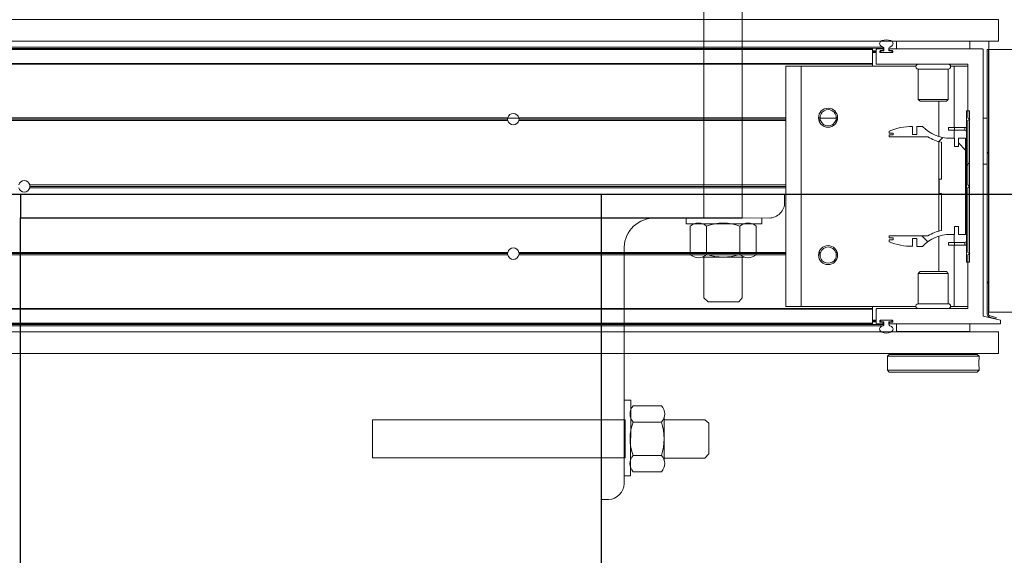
# Model space of a CAD drawing. Header units: feet. Extents: x 0 to 152508, y 0 to 59424.
# Tile 109 of 122: x 152351.877 to 152353.22, y 59421.387 to 59422.118. Entities that reach past the tile are written whole.
import ezdxf

# ---------------------------------------------------------------- set-up
doc = ezdxf.new("R2010")
doc.units = ezdxf.units.FT
doc.header["$LTSCALE"] = 0.05
doc.header["$MEASUREMENT"] = 0
for name, color, linetype, lineweight in [('Bridge plan$0$105523BL701 - SC_Scratch9', 252, 'Continuous', 0), ('Bridge plan$0$BR_P_Rail_Object', 251, 'Continuous', 30), ('Bridge plan$0$SC_Scratch7', 252, 'Continuous', 0), ('Bridge plan$0$VG_P_Cells', 252, 'Continuous', 13)]:
    doc.layers.add(name, color=color, linetype=linetype, lineweight=lineweight)
doc.layers.add('Bridge plan$0$SC_Scratch9', color=252, linetype='Continuous', lineweight=0, transparency=0.6)
pattern_1 = [(44.99814, (-41.88087, -14.22915), (-0.0883853, 0.088391), []), (134.99814, (-41.88087, -14.22915), (-0.26516165, 0.0883968), [0.3124994, -0.1874996])]
pattern_2 = [(44.99814, (-41.97816, -14.22054), (-0.0883853, 0.088391), [])]
pattern_3 = [(44.998, (-41.9695, -14.2186), (-0.530312, 0.530346), []), (44.998, (-41.7927, -14.21864), (-0.530312, 0.530346), []), (44.998, (-41.6159, -14.21865), (-0.530312, 0.530346), []), (44.998, (-41.4391, -14.21865), (-0.530312, 0.530346), [])]

# ---------------------------------------------------------------- blocks, each defined once
blk = doc.blocks.new('Bridge plan$0$HIGH ST SCREENWALL_13 PANEL PLAN_2')
at = {"layer": 'Bridge plan$0$SC_Scratch7', "lineweight": 0}
h = blk.add_hatch(dxfattribs=at)
h.set_pattern_fill('ANSI34', color=256, scale=0.1, style=0, pattern_type=2)
h.set_pattern_definition(pattern_3)
h.paths.add_polyline_path([(-32.3866, -0.148), (-32.3862, -0.1464), (-32.3946, -0.1441, -0.339454), (-32.3965, -0.1417), (-32.3965, 0.2191), (-32.3982, 0.2191), (-32.3982, -0.1417, 0.339454), (-32.3951, -0.1458)])
h = blk.add_hatch(dxfattribs=at)
h.set_pattern_fill('ANSI34', color=256, scale=0.1, style=0, pattern_type=2)
h.set_pattern_definition(pattern_3)
h.paths.add_polyline_path([(-32.3866, -0.148), (-32.3862, -0.1464), (-32.3946, -0.1441, -0.339454), (-32.3965, -0.1417), (-32.3965, 0.2191), (-32.3982, 0.2191), (-32.3982, -0.1417, 0.339454), (-32.3951, -0.1458)])
h = blk.add_hatch(dxfattribs=at)
h.set_pattern_fill('ANSI31', color=256, scale=0.01, style=0, pattern_type=2)
h.set_pattern_definition(pattern_2)
h.paths.add_polyline_path([(-32.4263, 0.1357), (-32.4263, -0.0707), (-32.4225, -0.0707), (-32.4225, 0.1357)])
h = blk.add_hatch(dxfattribs=at)
h.set_pattern_fill('ANSI31', color=256, scale=0.01, style=0, pattern_type=2)
h.set_pattern_definition(pattern_2)
h.paths.add_polyline_path([(-32.4263, 0.1357), (-32.4263, -0.0707), (-32.4225, -0.0707), (-32.4225, 0.1357)])
h = blk.add_hatch(dxfattribs=at)
h.set_pattern_fill('ANSI38', color=256, scale=0.01, style=0, pattern_type=2)
h.set_pattern_definition(pattern_1)
h.paths.add_polyline_path([(-32.4374, -0.0222), (-32.4374, -0.0332), (-32.4277, -0.0332), (-32.4277, 0.0981), (-32.4374, 0.0981), (-32.4374, 0.0871), (-32.443, 0.0871), (-32.443, 0.0981), (-32.4486, 0.0981, -0.206189), (-32.4863, 0.1143), (-32.4943, 0.1143), (-32.4943, 0.1033), (-32.4999, 0.1033), (-32.4999, 0.1143, 0.098423), (-32.5319, 0.1079), (-32.5319, 0.1052), (-32.5262, 0.1052), (-32.5262, 0.1028), (-32.5319, 0.1028), (-32.5319, 0.1001), (-32.479, 0.1001, 0.085705), (-32.4605, 0.0927), (-32.4606, 0.0423), (-32.4638, 0.0423), (-32.4638, 0.0226), (-32.4606, 0.0226), (-32.4606, -0.0278, 0.085705), (-32.479, -0.0351), (-32.5319, -0.0351), (-32.5319, -0.0378), (-32.5262, -0.0378), (-32.5262, -0.0403), (-32.5319, -0.0403), (-32.5319, -0.043, 0.098423), (-32.4999, -0.0494), (-32.4999, -0.0384), (-32.4943, -0.0384), (-32.4943, -0.0494), (-32.4863, -0.0494, -0.206189), (-32.4486, -0.0332), (-32.443, -0.0332), (-32.443, -0.0222)])
h = blk.add_hatch(dxfattribs=at)
h.set_pattern_fill('ANSI38', color=256, scale=0.01, style=0, pattern_type=2)
h.set_pattern_definition(pattern_1)
h.paths.add_polyline_path([(-32.4374, -0.0222), (-32.4374, -0.0332), (-32.4277, -0.0332), (-32.4277, 0.0981), (-32.4374, 0.0981), (-32.4374, 0.0871), (-32.443, 0.0871), (-32.443, 0.0981), (-32.4486, 0.0981, -0.206189), (-32.4863, 0.1143), (-32.4943, 0.1143), (-32.4943, 0.1033), (-32.4999, 0.1033), (-32.4999, 0.1143, 0.098423), (-32.5319, 0.1079), (-32.5319, 0.1052), (-32.5262, 0.1052), (-32.5262, 0.1028), (-32.5319, 0.1028), (-32.5319, 0.1001), (-32.479, 0.1001, 0.085705), (-32.4605, 0.0927), (-32.4606, 0.0423), (-32.4638, 0.0423), (-32.4638, 0.0226), (-32.4606, 0.0226), (-32.4606, -0.0278, 0.085705), (-32.479, -0.0351), (-32.5319, -0.0351), (-32.5319, -0.0378), (-32.5262, -0.0378), (-32.5262, -0.0403), (-32.5319, -0.0403), (-32.5319, -0.043, 0.098423), (-32.4999, -0.0494), (-32.4999, -0.0384), (-32.4943, -0.0384), (-32.4943, -0.0494), (-32.4863, -0.0494, -0.206189), (-32.4486, -0.0332), (-32.443, -0.0332), (-32.443, -0.0222)])
for p, q in [((-36.3723, 0.2601), (-32.3827, 0.26)), ((-32.3827, 0.2305), (-32.3827, 0.26)), ((-32.3827, 0.2305), (-32.3827, 0.26)), ((-36.3723, 0.2306), (-32.3827, 0.2305)), ((-32.5217, 0.22), (-32.5217, 0.2304)), ((-32.5217, 0.2304), (-32.4217, 0.2304)), ((-32.5217, 0.22), (-32.5217, 0.2304)), ((-32.5217, 0.2304), (-32.4217, 0.2304)), ((-32.4873, 0.2305), (-32.4873, 0.2304)), ((-32.4873, 0.2305), (-32.4873, 0.2304)), ((-32.4561, 0.2304), (-32.4561, 0.2305)), ((-32.4561, 0.2304), (-32.4561, 0.2305)), ((-32.4217, 0.2304), (-32.4217, 0.22)), ((-32.4217, 0.2304), (-32.4217, 0.22)), ((-32.3958, 0.2305), (-32.3958, 0.2191)), ((-32.3958, 0.2305), (-32.3958, 0.2191)), ((-32.5546, 0.22), (-34.3116, 0.22)), ((-32.5546, 0.2191), (-34.3116, 0.2192)), ((-34.3115, 0.2227), (-32.5403, 0.2226)), ((-34.3115, 0.2209), (-32.539, 0.2209)), ((-32.5546, 0.2191), (-32.5546, 0.22)), ((-32.5546, 0.2191), (-32.5546, 0.22)), ((-32.5546, 0.2), (-32.5546, 0.2191)), ((-32.5546, 0.2), (-32.5546, 0.2191)), ((-32.5546, 0.2173), (-32.5494, 0.2173)), ((-32.5546, 0.2173), (-32.5494, 0.2173)), ((-32.5546, 0.2165), (-32.5494, 0.2165)), ((-32.5546, 0.2165), (-32.5494, 0.2165)), ((-32.5546, 0.215), (-32.5494, 0.215)), ((-32.5546, 0.215), (-32.5494, 0.215)), ((-32.5494, 0.2), (-32.5494, 0.2191)), ((-32.5494, 0.2), (-32.5494, 0.2191)), ((-32.5486, 0.22), (-32.5404, 0.22)), ((-32.5486, 0.22), (-32.5404, 0.22)), ((-32.5444, 0.2173), (-32.5434, 0.2173)), ((-32.5444, 0.2173), (-32.5434, 0.2173)), ((-32.5444, 0.2171), (-32.5444, 0.2158)), ((-32.5444, 0.2171), (-32.5444, 0.2158)), ((-32.5444, 0.2165), (-32.5434, 0.2165)), ((-32.5444, 0.2165), (-32.5434, 0.2165)), ((-32.5444, 0.2158), (-32.5434, 0.2158)), ((-32.5444, 0.2158), (-32.5434, 0.2158)), ((-32.5404, 0.2179), (-32.5436, 0.2179)), ((-32.5404, 0.2179), (-32.5436, 0.2179)), ((-32.5436, 0.215), (-32.5277, 0.215)), ((-32.5436, 0.215), (-32.5277, 0.215)), ((-32.5434, 0.2173), (-32.5434, 0.2165)), ((-32.5434, 0.2173), (-32.5424, 0.2173)), ((-32.5434, 0.2173), (-32.5434, 0.2165)), ((-32.5434, 0.2173), (-32.5424, 0.2173)), ((-32.5434, 0.2165), (-32.5434, 0.2158)), ((-32.5434, 0.2165), (-32.5434, 0.2158)), ((-32.5434, 0.2158), (-32.5434, 0.215)), ((-32.5434, 0.2158), (-32.5434, 0.215)), ((-32.5426, 0.215), (-32.5287, 0.215)), ((-32.5426, 0.215), (-32.5287, 0.215)), ((-32.539, 0.2173), (-32.5424, 0.2173)), ((-32.539, 0.2173), (-32.5424, 0.2173)), ((-32.5396, 0.2191), (-32.5396, 0.2187)), ((-32.5396, 0.2191), (-32.5396, 0.2187)), ((-32.539, 0.2209), (-32.539, 0.2173)), ((-32.539, 0.2209), (-32.539, 0.2173)), ((-32.5323, 0.2173), (-32.5323, 0.2209)), ((-32.5323, 0.2173), (-32.5323, 0.2209)), ((-32.5287, 0.2173), (-32.5323, 0.2173)), ((-32.5287, 0.2173), (-32.5323, 0.2173)), ((-32.5317, 0.2187), (-32.5317, 0.2191)), ((-32.5317, 0.2187), (-32.5317, 0.2191)), ((-32.5309, 0.22), (-32.4044, 0.22)), ((-32.5309, 0.22), (-32.4044, 0.22)), ((-32.5277, 0.2179), (-32.5309, 0.2179)), ((-32.5277, 0.2179), (-32.5309, 0.2179)), ((-32.5279, 0.2158), (-32.5279, 0.2165)), ((-32.5279, 0.2158), (-32.5279, 0.2165)), ((-32.5269, 0.2158), (-32.5269, 0.2171)), ((-32.5269, 0.2158), (-32.5269, 0.2171)), ((-32.4036, 0.2191), (-32.4036, -0.1446)), ((-32.4036, 0.2191), (-32.4036, -0.1446)), ((-32.3982, 0.2191), (-32.3982, -0.1417)), ((-32.3982, 0.2191), (-32.3965, 0.2191)), ((-32.3982, 0.2191), (-32.3982, -0.1417)), ((-32.3982, 0.2191), (-32.3965, 0.2191)), ((-32.3965, 0.2191), (-32.3965, -0.1417)), ((-32.3965, 0.2191), (-32.3965, -0.1417)), ((-32.3541, 0.2191), (-32.3958, 0.2191)), ((-32.3958, -0.1392), (-32.3958, 0.2191)), ((-32.3541, 0.2191), (-32.3958, 0.2191)), ((-32.3958, -0.1392), (-32.3958, 0.2191)), ((-32.5546, 0.2), (-34.3123, 0.2)), ((-32.5546, 0.1991), (-34.3123, 0.1992)), ((-32.6725, 0.1965), (-32.6725, -0.1316)), ((-32.6517, 0.1965), (-32.6725, 0.1965)), ((-32.6725, 0.1965), (-32.6725, -0.1316)), ((-32.6517, 0.1965), (-32.6725, 0.1965)), ((-32.6517, 0.1965), (-32.6517, -0.1316)), ((-32.4953, 0.1965), (-32.6517, 0.1965)), ((-32.6517, 0.1965), (-32.6517, -0.1316)), ((-32.4953, 0.1965), (-32.6517, 0.1965)), ((-32.5546, 0.1991), (-32.5546, 0.2)), ((-32.5546, 0.1991), (-32.5546, 0.2)), ((-32.5546, 0.1965), (-32.5546, 0.1991)), ((-32.5546, 0.1965), (-32.5546, 0.1991)), ((-32.4252, 0.1991), (-32.5486, 0.1991)), ((-32.4252, 0.1991), (-32.5486, 0.1991)), ((-32.4921, 0.1926), (-32.4921, 0.1511)), ((-32.4513, 0.1926), (-32.4921, 0.1926)), ((-32.4921, 0.1926), (-32.4921, 0.1511)), ((-32.4513, 0.1926), (-32.4921, 0.1926)), ((-32.4513, 0.1511), (-32.4513, 0.1926)), ((-32.4513, 0.1511), (-32.4513, 0.1926)), ((-32.4434, 0.1965), (-32.4481, 0.1965)), ((-32.4434, 0.1965), (-32.4481, 0.1965)), ((-32.4434, 0.1965), (-32.4434, 0.1127)), ((-32.4244, 0.1965), (-32.4434, 0.1965)), ((-32.4434, 0.1965), (-32.4434, 0.1127)), ((-32.4244, 0.1965), (-32.4434, 0.1965)), ((-32.4244, 0.1258), (-32.4244, 0.1983)), ((-32.4244, 0.1258), (-32.4244, 0.1983)), ((-32.4921, 0.1511), (-32.4897, 0.1487)), ((-32.4513, 0.1511), (-32.4921, 0.1511)), ((-32.4921, 0.1511), (-32.4897, 0.1487)), ((-32.4513, 0.1511), (-32.4921, 0.1511)), ((-32.4537, 0.1487), (-32.4897, 0.1487)), ((-32.4537, 0.1487), (-32.4897, 0.1487)), ((-32.4642, 0.1487), (-32.4642, 0.1005)), ((-32.4642, 0.1487), (-32.4642, 0.1005)), ((-32.4537, 0.1487), (-32.4513, 0.1511)), ((-32.4537, 0.1487), (-32.4513, 0.1511)), ((-32.4225, 0.1357), (-32.4263, 0.1357)), ((-32.4263, -0.0707), (-32.4263, 0.1357)), ((-32.4225, 0.1357), (-32.4263, 0.1357)), ((-32.4263, -0.0707), (-32.4263, 0.1357)), ((-32.4225, -0.0707), (-32.4225, 0.1357)), ((-32.4225, -0.0707), (-32.4225, 0.1357)), ((-33.0519, 0.1258), (-34.1484, 0.1259)), ((-33.052, 0.1241), (-34.1484, 0.1242)), ((-33.0518, 0.1225), (-34.1484, 0.1225)), ((-33.0519, 0.1254), (-33.0365, 0.1254)), ((-32.6725, 0.1225), (-33.0366, 0.1225)), ((-32.6725, 0.1258), (-33.0365, 0.1258)), ((-32.6725, 0.1241), (-33.0364, 0.1241)), ((-32.6261, 0.1258), (-32.6283, 0.1258)), ((-32.6261, 0.1258), (-32.6283, 0.1258)), ((-32.6259, 0.1241), (-32.6281, 0.1241)), ((-32.6259, 0.1241), (-32.6281, 0.1241)), ((-32.6255, 0.1225), (-32.6277, 0.1225)), ((-32.6255, 0.1225), (-32.6277, 0.1225)), ((-32.6261, 0.1254), (-32.604, 0.1254)), ((-32.6261, 0.1254), (-32.604, 0.1254)), ((-32.6028, 0.1225), (-32.6046, 0.1225)), ((-32.6028, 0.1225), (-32.6046, 0.1225)), ((-32.6024, 0.1241), (-32.6041, 0.1241)), ((-32.6024, 0.1241), (-32.6041, 0.1241)), ((-32.6022, 0.1258), (-32.604, 0.1258)), ((-32.6022, 0.1258), (-32.604, 0.1258)), ((-32.4219, 0.1241), (-32.4244, 0.1258)), ((-32.4219, 0.1241), (-32.4244, 0.1258)), ((-32.4244, 0.1225), (-32.4219, 0.1241)), ((-32.4244, 0.1225), (-32.4219, 0.1241)), ((-32.4244, 0.0346), (-32.4244, 0.1225)), ((-32.4244, 0.0346), (-32.4244, 0.1225)), ((-32.4036, 0.1254), (-32.3982, 0.1254)), ((-32.4036, 0.1254), (-32.3982, 0.1254)), ((-32.5319, 0.1079), (-32.5319, 0.1052)), ((-32.5319, 0.1079), (-32.5319, 0.1052)), ((-32.4999, 0.1033), (-32.4999, 0.1143)), ((-32.4999, 0.1033), (-32.4999, 0.1143)), ((-32.4863, 0.1143), (-32.4943, 0.1143)), ((-32.4943, 0.1143), (-32.4943, 0.1033)), ((-32.4863, 0.1143), (-32.4943, 0.1143)), ((-32.4943, 0.1143), (-32.4943, 0.1033)), ((-32.451, 0.109), (-32.451, 0.1127)), ((-32.4427, 0.1127), (-32.451, 0.1127)), ((-32.451, 0.109), (-32.451, 0.1127)), ((-32.4427, 0.1127), (-32.451, 0.1127)), ((-32.4427, 0.109), (-32.451, 0.109)), ((-32.4427, 0.109), (-32.451, 0.109)), ((-32.4434, 0.109), (-32.4434, 0.0981)), ((-32.4434, 0.109), (-32.4434, 0.0981)), ((-32.4427, 0.109), (-32.4427, 0.1127)), ((-32.4287, 0.1127), (-32.4427, 0.1127)), ((-32.4427, 0.109), (-32.4427, 0.1127)), ((-32.4287, 0.1127), (-32.4427, 0.1127)), ((-32.4287, 0.109), (-32.4427, 0.109)), ((-32.4287, 0.109), (-32.4427, 0.109)), ((-32.4287, 0.109), (-32.4287, 0.1127)), ((-32.4287, 0.109), (-32.4287, 0.1127)), ((-32.5319, 0.1052), (-32.5262, 0.1052)), ((-32.5319, 0.1052), (-32.5262, 0.1052)), ((-32.5319, 0.1028), (-32.5319, 0.1001)), ((-32.5262, 0.1028), (-32.5319, 0.1028)), ((-32.5319, 0.1028), (-32.5319, 0.1001)), ((-32.5262, 0.1028), (-32.5319, 0.1028)), ((-32.5319, 0.1001), (-32.479, 0.1001)), ((-32.5319, 0.1001), (-32.479, 0.1001)), ((-32.5262, 0.1052), (-32.5262, 0.1028)), ((-32.5262, 0.1052), (-32.5262, 0.1028)), ((-32.4943, 0.1033), (-32.4999, 0.1033)), ((-32.4943, 0.1033), (-32.4999, 0.1033)), ((-32.443, 0.0981), (-32.4486, 0.0981)), ((-32.443, 0.0981), (-32.4486, 0.0981)), ((-32.443, 0.0871), (-32.443, 0.0981)), ((-32.443, 0.0871), (-32.443, 0.0981)), ((-32.4374, 0.0981), (-32.4374, 0.0871)), ((-32.4277, 0.0981), (-32.4374, 0.0981)), ((-32.4374, 0.0981), (-32.4374, 0.0871)), ((-32.4277, 0.0981), (-32.4374, 0.0981)), ((-32.4277, -0.0332), (-32.4277, 0.0981)), ((-32.4277, -0.0332), (-32.4277, 0.0981)), ((-32.4642, 0.0936), (-32.4642, -0.0287)), ((-32.4642, 0.0936), (-32.4642, -0.0287)), ((-32.4605, 0.0927), (-32.4606, 0.0423)), ((-32.4605, 0.0927), (-32.4606, 0.0423)), ((-32.4374, 0.0871), (-32.443, 0.0871)), ((-32.4374, 0.0871), (-32.443, 0.0871)), ((-32.4036, 0.0629), (-32.3982, 0.0629)), ((-32.4036, 0.0629), (-32.3982, 0.0629)), ((-32.4638, 0.0423), (-32.4638, 0.0226)), ((-32.4606, 0.0423), (-32.4638, 0.0423)), ((-32.4638, 0.0423), (-32.4638, 0.0226)), ((-32.4606, 0.0423), (-32.4638, 0.0423)), ((-32.6725, 0.0346), (-33.7033, 0.0346)), ((-32.6725, 0.0303), (-33.7033, 0.0304)), ((-32.6725, 0.0325), (-33.7031, 0.0325)), ((-32.4223, 0.0325), (-32.4244, 0.0346)), ((-32.4223, 0.0325), (-32.4244, 0.0346)), ((-32.4244, 0.0303), (-32.4223, 0.0325)), ((-32.4244, 0.0303), (-32.4223, 0.0325)), ((-32.4244, -0.0575), (-32.4244, 0.0303)), ((-32.4244, -0.0575), (-32.4244, 0.0303)), ((-32.4638, 0.0226), (-32.4606, 0.0226)), ((-32.4638, 0.0226), (-32.4606, 0.0226)), ((-32.4606, 0.0226), (-32.4606, -0.0278)), ((-32.4606, 0.0226), (-32.4606, -0.0278)), ((-32.443, -0.0222), (-32.4374, -0.0222)), ((-32.443, -0.0332), (-32.443, -0.0222)), ((-32.443, -0.0222), (-32.4374, -0.0222)), ((-32.443, -0.0332), (-32.443, -0.0222)), ((-32.4374, -0.0222), (-32.4374, -0.0332)), ((-32.4374, -0.0222), (-32.4374, -0.0332)), ((-32.5319, -0.0351), (-32.5319, -0.0378)), ((-32.479, -0.0351), (-32.5319, -0.0351)), ((-32.5319, -0.0351), (-32.5319, -0.0378)), ((-32.479, -0.0351), (-32.5319, -0.0351)), ((-32.5319, -0.0378), (-32.5262, -0.0378)), ((-32.5319, -0.0378), (-32.5262, -0.0378)), ((-32.5262, -0.0378), (-32.5262, -0.0403)), ((-32.5262, -0.0378), (-32.5262, -0.0403)), ((-32.4999, -0.0384), (-32.4943, -0.0384)), ((-32.4999, -0.0494), (-32.4999, -0.0384)), ((-32.4999, -0.0384), (-32.4943, -0.0384)), ((-32.4999, -0.0494), (-32.4999, -0.0384)), ((-32.4943, -0.0384), (-32.4943, -0.0494)), ((-32.4943, -0.0384), (-32.4943, -0.0494)), ((-32.4642, -0.0355), (-32.4642, -0.0838)), ((-32.4642, -0.0355), (-32.4642, -0.0838)), ((-32.4486, -0.0332), (-32.443, -0.0332)), ((-32.4486, -0.0332), (-32.443, -0.0332)), ((-32.4434, -0.0332), (-32.4434, -0.0441)), ((-32.4434, -0.0332), (-32.4434, -0.0441)), ((-32.4374, -0.0332), (-32.4277, -0.0332)), ((-32.4374, -0.0332), (-32.4277, -0.0332)), ((-32.5319, -0.0403), (-32.5319, -0.043)), ((-32.5262, -0.0403), (-32.5319, -0.0403)), ((-32.5319, -0.0403), (-32.5319, -0.043)), ((-32.5262, -0.0403), (-32.5319, -0.0403)), ((-32.4943, -0.0494), (-32.4863, -0.0494)), ((-32.4943, -0.0494), (-32.4863, -0.0494)), ((-32.451, -0.0441), (-32.451, -0.0478)), ((-32.451, -0.0441), (-32.4427, -0.0441)), ((-32.451, -0.0441), (-32.451, -0.0478)), ((-32.451, -0.0441), (-32.4427, -0.0441)), ((-32.451, -0.0478), (-32.4427, -0.0478)), ((-32.451, -0.0478), (-32.4427, -0.0478)), ((-32.4434, -0.0478), (-32.4434, -0.1316)), ((-32.4434, -0.0478), (-32.4434, -0.1316)), ((-32.4427, -0.0441), (-32.4427, -0.0478)), ((-32.4427, -0.0441), (-32.4287, -0.0441)), ((-32.4427, -0.0441), (-32.4427, -0.0478)), ((-32.4427, -0.0441), (-32.4287, -0.0441)), ((-32.4427, -0.0478), (-32.4287, -0.0478)), ((-32.4427, -0.0478), (-32.4287, -0.0478)), ((-32.4287, -0.0478), (-32.4287, -0.0441)), ((-32.4287, -0.0478), (-32.4287, -0.0441)), ((-33.0518, -0.0575), (-34.1484, -0.0575)), ((-33.052, -0.0592), (-34.1484, -0.0591)), ((-33.0519, -0.0608), (-34.1484, -0.0608)), ((-32.6725, -0.0575), (-33.0366, -0.0575)), ((-32.6725, -0.0609), (-33.0365, -0.0608)), ((-32.6725, -0.0592), (-33.0364, -0.0592)), ((-32.6261, -0.0609), (-32.6283, -0.0609)), ((-32.6261, -0.0609), (-32.6283, -0.0609)), ((-32.6259, -0.0592), (-32.6281, -0.0592)), ((-32.6259, -0.0592), (-32.6281, -0.0592)), ((-32.6255, -0.0575), (-32.6277, -0.0575)), ((-32.6255, -0.0575), (-32.6277, -0.0575)), ((-32.6028, -0.0575), (-32.6046, -0.0575)), ((-32.6028, -0.0575), (-32.6046, -0.0575)), ((-32.6022, -0.0609), (-32.604, -0.0609)), ((-32.6022, -0.0609), (-32.604, -0.0609)), ((-32.4219, -0.0592), (-32.4244, -0.0575)), ((-32.4219, -0.0592), (-32.4244, -0.0575)), ((-32.4244, -0.0609), (-32.4219, -0.0592)), ((-32.4244, -0.0609), (-32.4219, -0.0592)), ((-32.4244, -0.1334), (-32.4244, -0.0609)), ((-32.4244, -0.1334), (-32.4244, -0.0609)), ((-32.4263, -0.0707), (-32.4225, -0.0707)), ((-32.4263, -0.0707), (-32.4225, -0.0707)), ((-32.4897, -0.0838), (-32.4921, -0.0862)), ((-32.4897, -0.0838), (-32.4921, -0.0862)), ((-32.4921, -0.0862), (-32.4921, -0.1276)), ((-32.4921, -0.0862), (-32.4513, -0.0862)), ((-32.4921, -0.0862), (-32.4921, -0.1276)), ((-32.4921, -0.0862), (-32.4513, -0.0862)), ((-32.4897, -0.0838), (-32.4537, -0.0838)), ((-32.4897, -0.0838), (-32.4537, -0.0838)), ((-32.4513, -0.0862), (-32.4537, -0.0838)), ((-32.4513, -0.0862), (-32.4537, -0.0838)), ((-32.4513, -0.1276), (-32.4513, -0.0862)), ((-32.4513, -0.1276), (-32.4513, -0.0862)), ((-32.5546, -0.1342), (-34.3123, -0.1341)), ((-32.6517, -0.1316), (-32.6725, -0.1316)), ((-32.6517, -0.1316), (-32.6725, -0.1316)), ((-32.4953, -0.1316), (-32.6517, -0.1316)), ((-32.4953, -0.1316), (-32.6517, -0.1316)), ((-32.5546, -0.1342), (-32.5546, -0.1316)), ((-32.5546, -0.1342), (-32.5546, -0.1316)), ((-32.5546, -0.1349), (-32.5546, -0.1342)), ((-32.5546, -0.1349), (-32.5546, -0.1342)), ((-32.5486, -0.1342), (-32.4252, -0.1342)), ((-32.5486, -0.1342), (-32.4252, -0.1342)), ((-32.4921, -0.1276), (-32.4513, -0.1276)), ((-32.4921, -0.1276), (-32.4513, -0.1276)), ((-32.4434, -0.1316), (-32.4481, -0.1316)), ((-32.4434, -0.1316), (-32.4481, -0.1316)), ((-32.4244, -0.1316), (-32.4434, -0.1316)), ((-32.4244, -0.1316), (-32.4434, -0.1316)), ((-32.5546, -0.1349), (-34.3123, -0.1348)), ((-32.5546, -0.1543), (-32.5546, -0.1349)), ((-32.5546, -0.1543), (-32.5546, -0.1349)), ((-32.5494, -0.1542), (-32.5494, -0.135)), ((-32.5494, -0.1542), (-32.5494, -0.135)), ((-32.4036, -0.1446), (-32.3801, -0.15)), ((-32.4036, -0.1446), (-32.3801, -0.15)), ((-32.3958, -0.1392), (-32.3541, -0.1392)), ((-32.3958, -0.1392), (-32.3541, -0.1392)), ((-32.3951, -0.1458), (-32.3866, -0.148)), ((-32.3951, -0.1458), (-32.3866, -0.148)), ((-32.3946, -0.1441), (-32.3862, -0.1464)), ((-32.3946, -0.1441), (-32.3862, -0.1464)), ((-32.3862, -0.1464), (-32.3866, -0.148)), ((-32.3862, -0.1464), (-32.3866, -0.148)), ((-32.5546, -0.1543), (-34.3116, -0.1543)), ((-32.5546, -0.155), (-34.3116, -0.155)), ((-34.3115, -0.1559), (-32.539, -0.1559)), ((-34.3115, -0.1576), (-32.5403, -0.1577)), ((-32.5546, -0.15), (-32.5494, -0.15)), ((-32.5546, -0.15), (-32.5494, -0.15)), ((-32.5546, -0.1509), (-32.5494, -0.1509)), ((-32.5546, -0.1509), (-32.5494, -0.1509)), ((-32.5546, -0.1515), (-32.5494, -0.1515)), ((-32.5546, -0.1515), (-32.5494, -0.1515)), ((-32.5546, -0.1524), (-32.5494, -0.1524)), ((-32.5546, -0.1524), (-32.5494, -0.1524)), ((-32.5546, -0.155), (-32.5546, -0.1543)), ((-32.5546, -0.155), (-32.5546, -0.1543)), ((-32.5404, -0.155), (-32.5486, -0.155)), ((-32.5404, -0.155), (-32.5486, -0.155)), ((-32.5444, -0.1509), (-32.5444, -0.1521)), ((-32.5444, -0.1509), (-32.5435, -0.1509)), ((-32.5444, -0.1509), (-32.5444, -0.1521)), ((-32.5444, -0.1509), (-32.5435, -0.1509)), ((-32.5444, -0.1515), (-32.5435, -0.1515)), ((-32.5444, -0.1515), (-32.5435, -0.1515)), ((-32.5444, -0.1524), (-32.5435, -0.1524)), ((-32.5444, -0.1524), (-32.5435, -0.1524)), ((-32.5277, -0.1501), (-32.5436, -0.1501)), ((-32.5277, -0.1501), (-32.5436, -0.1501)), ((-32.5436, -0.1529), (-32.5404, -0.1529)), ((-32.5436, -0.1529), (-32.5404, -0.1529)), ((-32.5435, -0.1501), (-32.5435, -0.1509)), ((-32.5435, -0.1501), (-32.5435, -0.1509)), ((-32.5435, -0.1509), (-32.5435, -0.1515)), ((-32.5435, -0.1509), (-32.5435, -0.1515)), ((-32.5435, -0.1515), (-32.5435, -0.1524)), ((-32.5435, -0.1515), (-32.5435, -0.1524)), ((-32.5435, -0.1524), (-32.5426, -0.1524)), ((-32.5435, -0.1524), (-32.5426, -0.1524)), ((-32.5287, -0.15), (-32.5426, -0.15)), ((-32.5287, -0.15), (-32.5426, -0.15)), ((-32.5426, -0.1524), (-32.539, -0.1524)), ((-32.5426, -0.1524), (-32.539, -0.1524)), ((-32.5396, -0.1538), (-32.5396, -0.1542)), ((-32.5396, -0.1538), (-32.5396, -0.1542)), ((-32.539, -0.1524), (-32.539, -0.1559)), ((-32.539, -0.1524), (-32.539, -0.1559)), ((-32.5323, -0.1524), (-32.5289, -0.1524)), ((-32.5323, -0.1559), (-32.5323, -0.1524)), ((-32.5323, -0.1524), (-32.5289, -0.1524)), ((-32.5323, -0.1559), (-32.5323, -0.1524)), ((-32.5317, -0.1542), (-32.5317, -0.1538)), ((-32.5317, -0.1542), (-32.5317, -0.1538)), ((-32.5309, -0.1529), (-32.5277, -0.1529)), ((-32.5309, -0.1529), (-32.5277, -0.1529)), ((-32.3801, -0.155), (-32.5309, -0.155)), ((-32.3801, -0.155), (-32.5309, -0.155)), ((-32.5279, -0.1515), (-32.5279, -0.1509)), ((-32.5279, -0.1515), (-32.5279, -0.1509)), ((-32.5269, -0.1521), (-32.5269, -0.1509)), ((-32.5269, -0.1521), (-32.5269, -0.1509)), ((-32.5217, -0.1654), (-32.5217, -0.155)), ((-32.5217, -0.1654), (-32.5217, -0.155)), ((-32.4217, -0.155), (-32.4217, -0.1655)), ((-32.4217, -0.155), (-32.4217, -0.1655)), ((-32.3801, -0.15), (-32.3801, -0.155)), ((-32.3801, -0.15), (-32.3801, -0.155)), ((-36.3723, -0.1657), (-32.3828, -0.1659)), ((-32.4217, -0.1655), (-32.5217, -0.1654)), ((-32.4217, -0.1655), (-32.5217, -0.1654)), ((-32.4873, -0.1655), (-32.4873, -0.1659)), ((-32.4873, -0.1655), (-32.4873, -0.1659)), ((-32.4561, -0.1659), (-32.4561, -0.1655)), ((-32.4561, -0.1659), (-32.4561, -0.1655)), ((-32.3828, -0.1954), (-32.3828, -0.1659)), ((-32.3828, -0.1954), (-32.3828, -0.1659)), ((-36.3723, -0.1952), (-32.3828, -0.1954)), ((-32.5317, -0.1968), (-32.5342, -0.1993)), ((-32.5317, -0.1968), (-32.5342, -0.1993)), ((-32.5342, -0.1993), (-32.5342, -0.2023)), ((-32.4092, -0.1993), (-32.5342, -0.1993)), ((-32.5342, -0.1993), (-32.5342, -0.2023)), ((-32.4092, -0.1993), (-32.5342, -0.1993)), ((-32.4117, -0.1968), (-32.5317, -0.1968)), ((-32.4117, -0.1968), (-32.5317, -0.1968)), ((-32.528, -0.1954), (-32.528, -0.1968)), ((-32.528, -0.1954), (-32.528, -0.1968)), ((-32.4155, -0.1968), (-32.4155, -0.1954)), ((-32.4155, -0.1968), (-32.4155, -0.1954)), ((-32.4092, -0.1993), (-32.4117, -0.1968)), ((-32.4092, -0.1993), (-32.4117, -0.1968)), ((-32.4092, -0.2023), (-32.4092, -0.1993)), ((-32.4092, -0.2023), (-32.4092, -0.1993)), ((-32.5339, -0.2092), (-32.5339, -0.2074)), ((-32.5339, -0.2092), (-32.5339, -0.2074)), ((-32.5342, -0.2152), (-32.5342, -0.2184)), ((-32.5342, -0.2152), (-32.5342, -0.2184)), ((-32.5342, -0.2184), (-32.5317, -0.2209)), ((-32.4092, -0.2184), (-32.5342, -0.2184)), ((-32.5342, -0.2184), (-32.5317, -0.2209)), ((-32.4092, -0.2184), (-32.5342, -0.2184)), ((-32.4117, -0.2209), (-32.5317, -0.2209)), ((-32.4117, -0.2209), (-32.5317, -0.2209)), ((-32.4117, -0.2209), (-32.4092, -0.2184)), ((-32.4117, -0.2209), (-32.4092, -0.2184)), ((-32.4092, -0.2184), (-32.4092, -0.2152)), ((-32.4092, -0.2184), (-32.4092, -0.2152))]:
    blk.add_line(p, q, dxfattribs=at)
for centre in [(-32.6152, 0.1262), (-32.6152, 0.1262), (-32.6152, -0.0613), (-32.6152, -0.0613)]:
    blk.add_circle(centre, 0.013, dxfattribs=at)
for centre, radius, start, end in [((-32.5486, 0.2191), 0.00082, 89.9981, 179.9981), ((-32.5486, 0.2191), 0.00082, 89.9981, 179.9981), ((-32.5436, 0.2171), 0.00082, 89.9981, 179.9981), ((-32.5436, 0.2171), 0.00082, 89.9981, 179.9981), ((-32.5436, 0.2158), 0.00082, 179.9981, 269.9981), ((-32.5436, 0.2158), 0.00082, 179.9981, 269.9981), ((-32.5424, 0.2163), 0.00104, 89.9981, 168.4831), ((-32.5424, 0.2163), 0.00104, 89.9981, 168.4831), ((-32.5426, 0.2158), 0.000833, 179.9982, 269.9981), ((-32.5426, 0.2158), 0.000833, 179.9982, 269.9981), ((-32.5404, 0.2191), 0.00082, 359.9981, 89.9981), ((-32.5404, 0.2191), 0.00082, 359.9981, 89.9981), ((-32.5404, 0.2187), 0.00082, 269.9981, 359.9981), ((-32.5404, 0.2187), 0.00082, 269.9981, 359.9981), ((-32.5408, 0.2209), 0.00182, 359.9981, 72.4357), ((-32.5408, 0.2209), 0.00182, 359.9981, 72.4357), ((-32.5305, 0.2209), 0.00182, 107.5606, 179.9981), ((-32.5305, 0.2209), 0.00182, 107.5606, 179.9981), ((-32.5309, 0.2191), 0.00082, 89.9981, 179.9981), ((-32.5309, 0.2191), 0.00082, 89.9981, 179.9981), ((-32.5309, 0.2187), 0.00082, 179.9981, 269.9981), ((-32.5309, 0.2187), 0.00082, 179.9981, 269.9981), ((-32.5287, 0.2165), 0.000833, 359.9981, 89.9981), ((-32.5287, 0.2165), 0.000833, 359.9981, 89.9981), ((-32.5287, 0.2158), 0.000833, 269.9981, 359.9982), ((-32.5287, 0.2158), 0.000833, 269.9981, 359.9982), ((-32.5277, 0.2171), 0.00082, 359.9981, 89.9981), ((-32.5277, 0.2171), 0.00082, 359.9981, 89.9981), ((-32.5277, 0.2158), 0.00082, 269.9981, 359.9981), ((-32.5277, 0.2158), 0.00082, 269.9981, 359.9981), ((-32.4044, 0.2191), 0.00082, 359.9981, 89.9981), ((-32.4044, 0.2191), 0.00082, 359.9981, 89.9981), ((-32.5486, 0.2), 0.000833, 179.9981, 269.9981), ((-32.5486, 0.2), 0.000833, 179.9981, 269.9981), ((-32.4921, 0.1959), 0.00328, 89.9981, 269.9981), ((-32.4921, 0.1959), 0.00328, 89.9981, 269.9981), ((-32.4513, 0.1958), 0.00328, 269.9981, 89.9981), ((-32.4513, 0.1958), 0.00328, 269.9981, 89.9981), ((-32.4252, 0.1983), 0.00082, 359.9981, 89.9981), ((-32.4252, 0.1983), 0.00082, 359.9981, 89.9981), ((-32.615, 0.1262), 0.0111, 357.8437, 182.1526), ((-32.615, 0.1262), 0.0111, 357.8437, 182.1526), ((-33.0442, 0.1243), 0.00781, 168.6474, 180.9446), ((-33.0442, 0.1243), 0.00781, 180.9446, 193.2865), ((-33.0442, 0.1243), 0.00781, 11.3489, 168.6474), ((-33.0442, 0.1243), 0.00781, 193.2865, 346.7098), ((-33.0442, 0.1243), 0.00781, 346.7098, 359.0516), ((-33.0442, 0.1243), 0.00781, 359.0516, 11.3489), ((-32.615, 0.1262), 0.0111, 182.1526, 190.8325), ((-32.615, 0.1262), 0.0111, 182.1526, 190.8325), ((-32.615, 0.1262), 0.0111, 190.8325, 199.7743), ((-32.615, 0.1262), 0.0111, 190.8325, 199.7743), ((-32.615, 0.1262), 0.0111, 199.7743, 340.222), ((-32.615, 0.1262), 0.0111, 199.7743, 340.222), ((-32.615, 0.1262), 0.0111, 340.222, 349.1638), ((-32.615, 0.1262), 0.0111, 340.222, 349.1638), ((-32.615, 0.1262), 0.0111, 349.1638, 357.8437), ((-32.615, 0.1262), 0.0111, 349.1638, 357.8437), ((-32.4999, 0.0306), 0.0837, 89.9981, 112.4825), ((-32.4999, 0.0306), 0.0837, 89.9981, 112.4825), ((-32.4486, 0.1499), 0.0518, 223.3961, 269.9981), ((-32.4486, 0.1499), 0.0518, 223.3961, 269.9981), ((-32.4287, 0.1066), 0.00617, 66.9259, 89.9981), ((-32.4287, 0.1066), 0.00617, 66.9259, 89.9981), ((-32.4287, 0.1066), 0.00242, 359.9981, 89.9981), ((-32.4287, 0.1066), 0.00242, 359.9981, 89.9981), ((-32.4486, 0.1499), 0.0584, 238.6274, 258.2216), ((-32.4486, 0.1499), 0.0584, 238.6274, 258.2216), ((-33.7109, 0.0325), 0.00781, 15.7783, 164.2179), ((-33.7109, 0.0325), 0.00781, 195.7783, 344.2179), ((-33.7109, 0.0325), 0.00781, 359.9981, 15.7783), ((-33.7109, 0.0325), 0.00781, 344.2179, 359.9981), ((-32.4486, -0.0849), 0.0518, 89.9981, 136.6001), ((-32.4486, -0.0849), 0.0518, 89.9981, 136.6001), ((-32.4486, -0.0849), 0.0584, 101.7746, 121.3689), ((-32.4486, -0.0849), 0.0584, 101.7746, 121.3689), ((-33.0442, -0.0593), 0.00781, 13.2865, 166.7098), ((-32.615, -0.0613), 0.0111, 19.7743, 160.222), ((-32.615, -0.0613), 0.0111, 19.7743, 160.222), ((-32.4999, 0.0344), 0.0837, 247.5138, 269.9981), ((-32.4999, 0.0344), 0.0837, 247.5138, 269.9981), ((-32.4287, -0.0416), 0.00242, 269.9981, 359.9981), ((-32.4287, -0.0416), 0.00242, 269.9981, 359.9981), ((-32.4287, -0.0416), 0.00617, 269.9981, 293.0704), ((-32.4287, -0.0416), 0.00617, 269.9981, 293.0704), ((-33.0442, -0.0593), 0.00781, 166.7098, 179.0516), ((-33.0442, -0.0593), 0.00781, 179.0516, 191.3489), ((-33.0442, -0.0593), 0.00781, 191.3489, 348.6474), ((-33.0442, -0.0593), 0.00781, 0.9446, 13.2865), ((-33.0442, -0.0593), 0.00781, 348.6474, 0.9446), ((-32.615, -0.0613), 0.0111, 169.1638, 177.8437), ((-32.615, -0.0613), 0.0111, 169.1638, 177.8437), ((-32.615, -0.0613), 0.0111, 177.8437, 2.1526), ((-32.615, -0.0613), 0.0111, 177.8437, 2.1526), ((-32.615, -0.0613), 0.0111, 160.222, 169.1638), ((-32.615, -0.0613), 0.0111, 160.222, 169.1638), ((-32.615, -0.0613), 0.0111, 10.8325, 19.7743), ((-32.615, -0.0613), 0.0111, 10.8325, 19.7743), ((-32.615, -0.0613), 0.0111, 2.1526, 10.8325), ((-32.615, -0.0613), 0.0111, 2.1526, 10.8325), ((-32.5486, -0.135), 0.00082, 89.9981, 179.9981), ((-32.5486, -0.135), 0.00082, 89.9981, 179.9981), ((-32.4921, -0.1309), 0.00328, 89.9981, 269.9981), ((-32.4921, -0.1309), 0.00328, 89.9981, 269.9981), ((-32.4513, -0.1309), 0.00328, 269.9981, 89.9981), ((-32.4513, -0.1309), 0.00328, 269.9981, 89.9981), ((-32.4252, -0.1334), 0.00082, 269.9981, 359.9981), ((-32.4252, -0.1334), 0.00082, 269.9981, 359.9981), ((-32.394, -0.1417), 0.00417, 179.9981, 254.9981), ((-32.394, -0.1417), 0.00417, 179.9981, 254.9981), ((-32.394, -0.1417), 0.0025, 179.9981, 254.9981), ((-32.394, -0.1417), 0.0025, 179.9981, 254.9981), ((-32.5486, -0.1542), 0.00082, 179.9981, 269.9981), ((-32.5486, -0.1542), 0.00082, 179.9981, 269.9981), ((-32.5436, -0.1509), 0.00082, 89.9981, 179.9981), ((-32.5436, -0.1509), 0.00082, 89.9981, 179.9981), ((-32.5436, -0.1521), 0.00082, 179.9981, 269.9981), ((-32.5436, -0.1521), 0.00082, 179.9981, 269.9981), ((-32.5426, -0.1509), 0.000833, 89.9981, 179.9982), ((-32.5426, -0.1509), 0.000833, 89.9981, 179.9982), ((-32.5426, -0.1515), 0.000833, 179.9981, 269.9981), ((-32.5426, -0.1515), 0.000833, 179.9981, 269.9981), ((-32.5404, -0.1538), 0.00082, 359.9981, 89.9981), ((-32.5404, -0.1538), 0.00082, 359.9981, 89.9981), ((-32.5404, -0.1542), 0.00082, 269.9981, 359.9981), ((-32.5404, -0.1542), 0.00082, 269.9981, 359.9981), ((-32.5408, -0.1559), 0.00182, 287.5606, 359.9981), ((-32.5408, -0.1559), 0.00182, 287.5606, 359.9981), ((-32.5305, -0.1559), 0.00182, 179.9981, 252.4357), ((-32.5305, -0.1559), 0.00182, 179.9981, 252.4357), ((-32.5309, -0.1538), 0.00082, 89.9981, 179.9981), ((-32.5309, -0.1538), 0.00082, 89.9981, 179.9981), ((-32.5309, -0.1542), 0.00082, 179.9981, 269.9981), ((-32.5309, -0.1542), 0.00082, 179.9981, 269.9981), ((-32.5289, -0.1513), 0.00104, 269.9981, 348.4831), ((-32.5289, -0.1513), 0.00104, 269.9981, 348.4831), ((-32.5287, -0.1509), 0.000833, 359.9982, 89.9981), ((-32.5287, -0.1509), 0.000833, 359.9982, 89.9981), ((-32.5277, -0.1509), 0.00082, 359.9981, 89.9981), ((-32.5277, -0.1509), 0.00082, 359.9981, 89.9981), ((-32.5277, -0.1521), 0.00082, 269.9981, 359.9981), ((-32.5277, -0.1521), 0.00082, 269.9981, 359.9981), ((-32.3469, -0.2088), 0.0627, 174.0342, 185.8878), ((-32.3469, -0.2088), 0.0627, 174.0342, 185.8878)]:
    blk.add_arc(centre, radius, start, end, dxfattribs=at)
for centre, major_axis in [((-32.5357, 0.2272), (0.00937, 0)), ((-32.5357, 0.2272), (0.00937, 0)), ((-32.5357, -0.1623), (-0.00937, 0)), ((-32.5357, -0.1623), (-0.00937, 0))]:
    blk.add_ellipse(centre, major_axis=major_axis, ratio=0.561718, start_param=5.225497, end_param=10.482466, dxfattribs=at)
for points, knots in [([(-32.5342, -0.2027), (-32.5342, -0.2027), (-32.5342, -0.2023), (-32.5342, -0.2022), (-32.5342, -0.2025), (-32.5341, -0.2036), (-32.534, -0.2053), (-32.5339, -0.2071), (-32.5339, -0.2083), (-32.5339, -0.2088)], [0, 0, 0, 0, 0.000262, 0.177137, 0.353179, 0.529198, 0.706035, 0.88327, 1, 1, 1, 1]), ([(-32.5342, -0.2027), (-32.5342, -0.2027), (-32.5342, -0.2023), (-32.5342, -0.2022), (-32.5342, -0.2025), (-32.5341, -0.2036), (-32.534, -0.2053), (-32.5339, -0.2071), (-32.5339, -0.2083), (-32.5339, -0.2088)], [0, 0, 0, 0, 0.000262, 0.177137, 0.353179, 0.529198, 0.706035, 0.88327, 1, 1, 1, 1]), ([(-32.5339, -0.2088), (-32.5339, -0.2095), (-32.5339, -0.211), (-32.534, -0.213), (-32.5341, -0.2144), (-32.5342, -0.2152), (-32.5342, -0.2152), (-32.5342, -0.2152)], [0, 0, 0, 0, 0.214044, 0.428061, 0.642808, 0.858038, 1, 1, 1, 1]), ([(-32.5339, -0.2088), (-32.5339, -0.2095), (-32.5339, -0.211), (-32.534, -0.213), (-32.5341, -0.2144), (-32.5342, -0.2152), (-32.5342, -0.2152), (-32.5342, -0.2152)], [0, 0, 0, 0, 0.214044, 0.428061, 0.642808, 0.858038, 1, 1, 1, 1])]:
    blk.add_open_spline(points, degree=3, knots=knots, dxfattribs=at)
blk = doc.blocks.new('Bridge plan$0$PARAPET ATTACHMENT_1')
at = {"layer": 'Bridge plan$0$105523BL701 - SC_Scratch9', "flags": 128}
for points in [[(-2.9459, 1.2721), (-2.9941, 0.9314), (-3.0458, 0.9387), (-2.9976, 1.2794), (-2.9459, 1.2721)], [(-3.1797, 0.9901), (-3.2029, 0.8263), (-3.238, 0.5779), (-3.2282, 0.5765)], [(-3.0413, 0.9705), (-3.1797, 0.9901)], [(-2.9896, 0.9632), (-2.9324, 0.9551)], [(-3.0458, 0.9387), (-3.1117, 0.948)], [(-2.9677, 0.9276), (-2.9688, 0.9199), (-3.071, 0.9344), (-3.0699, 0.9421)], [(-2.9677, 0.9276), (-2.9688, 0.9199), (-3.071, 0.9344), (-3.0699, 0.9421)], [(-3.0016, 0.8786), (-3.0093, 0.8236), (-3.0145, 0.8188), (-3.0563, 0.8247), (-3.061, 0.8309), (-3.0532, 0.8859)], [(-3.0555, 0.8862), (-2.999, 0.8782)], [(-3.5317, 0.7293), (-3.1909, 0.6811), (-3.1982, 0.6295), (-3.539, 0.6777), (-3.5317, 0.7293)], [(-3.1872, 0.7075), (-3.1795, 0.7064), (-3.194, 0.6042), (-3.2017, 0.6053)], [(-3.1872, 0.7075), (-3.1795, 0.7064), (-3.194, 0.6042), (-3.2017, 0.6053)], [(-3.1458, 0.6198), (-3.1378, 0.6762)], [(-3.1382, 0.6737), (-3.0832, 0.6659), (-3.0783, 0.6607), (-3.0842, 0.619), (-3.0905, 0.6142), (-3.1455, 0.622)]]:
    blk.add_lwpolyline(points, dxfattribs=at)
for points in [[(-2.9941, 0.9314), (-2.9578, 0.9262, 0.421903), (-2.9339, 0.9447), (-2.9324, 0.9551)], [(-3.0971, 0.9459), (-3.1117, 0.948, 0.411411), (-3.1591, 0.9143), (-3.2042, 0.595, -0.385788), (-3.2282, 0.5765)], [(-3.0484, 0.8951), (-3.0439, 0.927, 0.39919), (-3.0659, 0.9301), (-3.0704, 0.8982)], [(-3.0448, 0.9208), (-3.0493, 0.8889, -0.39919), (-3.0713, 0.892), (-3.0667, 0.9239)], [(-3.0448, 0.9208), (-3.0493, 0.8889, -0.39919), (-3.0713, 0.892), (-3.0667, 0.9239)], [(-2.9777, 0.9113), (-2.9822, 0.8794, -0.39919), (-3.0042, 0.8825), (-2.9997, 0.9144)], [(-2.9777, 0.9113), (-2.9822, 0.8794, -0.39919), (-3.0042, 0.8825), (-2.9997, 0.9144)], [(-2.9813, 0.8856), (-2.9768, 0.9175, 0.39919), (-2.9988, 0.9206), (-3.0033, 0.8887)], [(-3.1452, 0.6939), (-3.1771, 0.6984, 0.39919), (-3.1802, 0.6764), (-3.1483, 0.6719)], [(-3.1709, 0.6975), (-3.139, 0.693, -0.39919), (-3.1421, 0.671), (-3.174, 0.6755)], [(-3.1709, 0.6975), (-3.139, 0.693, -0.39919), (-3.1421, 0.671), (-3.174, 0.6755)], [(-3.1547, 0.6268), (-3.1866, 0.6314, 0.39919), (-3.1897, 0.6094), (-3.1578, 0.6049)], [(-3.1803, 0.6305), (-3.1485, 0.626, -0.39919), (-3.1516, 0.604), (-3.1835, 0.6085)], [(-3.1803, 0.6305), (-3.1485, 0.626, -0.39919), (-3.1516, 0.604), (-3.1835, 0.6085)]]:
    blk.add_lwpolyline(points, format="xyb", dxfattribs=at)
at = {"layer": 'Bridge plan$0$105523BL701 - SC_Scratch9'}
for centre, radius, start, end in [((-3.0292, 0.8682), 0.0606, 59.8986, 104.0014), ((-3.0167, 0.9567), 0.0752, 244.3436, 279.5565), ((-3.1277, 0.646), 0.0606, 149.8986, 194.0014), ((-3.2163, 0.6585), 0.0752, 334.3436, 9.5565)]:
    blk.add_arc(centre, radius, start, end, dxfattribs=at)
blk = doc.blocks.new('Bridge plan')
at = {"layer": 'Bridge plan$0$BR_P_Rail_Object', "lineweight": -3}
blk.add_line((1828212.7895, 711623.1422), (1828067.9013, 711623.1422), dxfattribs=at)
at = {"layer": 'Bridge plan$0$SC_Scratch9', "lineweight": -3, "ltscale": 12, "flags": 128}
blk.add_lwpolyline([(1828090.942, 711623.1104), (1828091.7337, 711623.1104), (1828091.7337, 711623.1425), (1828090.942, 711623.1425)], close=True, dxfattribs=at)
at = {"layer": 'Bridge plan$0$VG_P_Cells', "lineweight": -3}
for p, q in [((1828090.9419, 711604.9668), (1828090.942, 711623.1104)), ((1828091.7336, 711604.9668), (1828091.7337, 711623.1104))]:
    blk.add_line(p, q, dxfattribs=at)
at = {"layer": 'Bridge plan$0$VG_P_Cells', "lineweight": -3, "ltscale": 12}
for p, q in [((1828090.942, 711623.1104), (1828091.7337, 711623.1104)), ((1828091.134, 711623.1104), (1828091.9256, 711623.1104))]:
    blk.add_line(p, q, dxfattribs=at)
at = {"layer": 'Bridge plan$0$SC_Scratch7', "lineweight": -3, "rotation": 359.9997690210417}
blk.add_blockref('Bridge plan$0$HIGH ST SCREENWALL_13 PANEL PLAN_2', (1828124.6578, 711623.1208), dxfattribs=at)
at = {"layer": 'Bridge plan$0$SC_Scratch9', "lineweight": -3, "rotation": 8.049769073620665}
blk.add_blockref('Bridge plan$0$PARAPET ATTACHMENT_1', (1828095.0207, 711622.6074), dxfattribs=at)
blk = doc.blocks.new('Trellis Base')
blk.add_blockref('Bridge plan', (-1675739.0633, -652201.2631))

msp = doc.modelspace()

# ---------------------------------------------------------------- block references
msp.add_blockref('Trellis Base', (0, 0))

doc.saveas('drawing.dxf')
